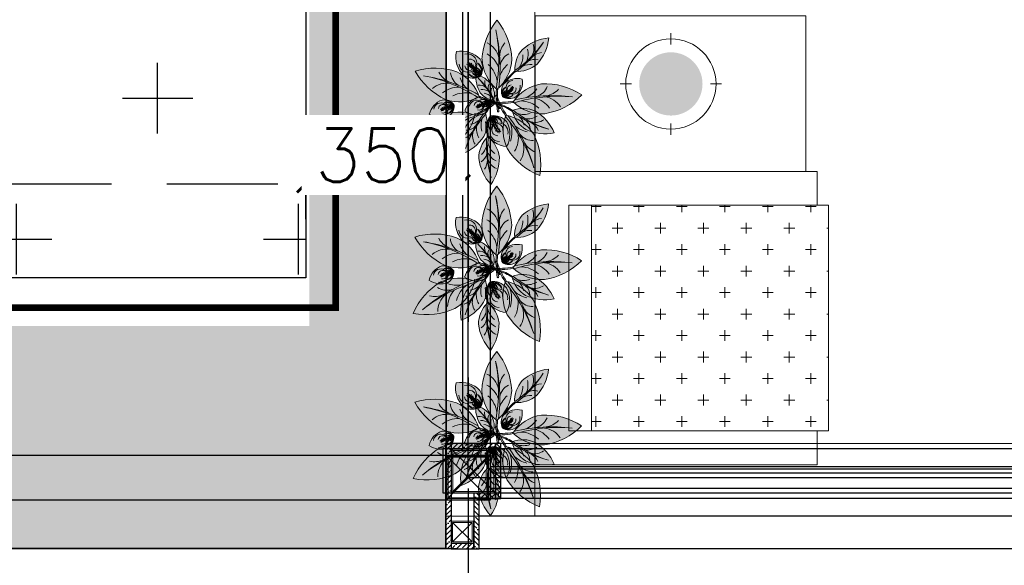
# Model space of a CAD drawing. Header units: inches. Extents: x -1008743 to -388065, y -1380311 to -642022.
# Tile 40 of 85: x -521362 to -519145, y -677344 to -676115. Entities that reach past the tile are written whole.
import ezdxf
from ezdxf.xclip import XClip

# ---------------------------------------------------------------- set-up
doc = ezdxf.new("R2010")
doc.units = ezdxf.units.IN
doc.header["$LTSCALE"] = 1000
doc.header["$MEASUREMENT"] = 0
doc.header["$XCLIPFRAME"] = 0
doc.header["$PDMODE"] = 35
for name, pattern in [('CENTER2', [1.125, 0.75, -0.125, 0.125, -0.125]), ('General Arrangement Plan$1$.5', [2, 0.5, -0.5, 0.5, -0.5]), ('General Arrangement Plan$1$CORES & SETBACK$0$HIDDEN', [0.375, 0.25, -0.125]), ('HIDDEN', [0.375, 0.25, -0.125]), ('HIDDEN2', [0.1875, 0.125, -0.0625])]:
    doc.linetypes.add(name, pattern=pattern)
for name, color, linetype in [('A-ANNO-DIMS-30', 7, 'Continuous'), ('General Arrangement Plan$1$12-ply', 160, 'Continuous'), ('General Arrangement Plan$1$id-partition', 7, 'Continuous'), ('IFF-35 HEAVY', 100, 'Continuous'), ('M-HVAC-INSULATION', 7, 'Continuous')]:
    doc.layers.add(name, color=color, linetype=linetype)
doc.layers.add('General Arrangement Plan$1$CT-FURNITURE', color=3, linetype='Continuous', lineweight=5)
doc.layers.add('General Arrangement Plan$1$FURN', color=252, linetype='Continuous', lineweight=5)
doc.layers.add('General Arrangement Plan$1$MS', color=7, linetype='Continuous', lineweight=0, true_color=0x3c5977)
doc.styles.get("Standard").update_dxf_attribs({"font": 'txt.shx'})
doc.dimstyles.new('TFS-Dim', dxfattribs={"dimtxt": 120, "dimasz": 40, "dimexe": 25, "dimexo": 25, "dimgap": 4.5, "dimtad": 1, "dimdec": 0, "dimzin": 0, "dimdsep": 46, "dimtxsty": 'Standard', "dimblk": 'ARCHTICK', "dimcen": 0.09, "dimdle": 2, "dimclrd": 256, "dimclre": 8, "dimadec": 0, "dimazin": 0, "dimtfac": 1, "dimtdec": 0, "dimtofl": 0, "dimtmove": 1, "dimatfit": 3, "dimfxl": 1, "dimtolj": 1, "dimtzin": 0, "dimlwd": -1, "dimlwe": -1, "dimarcsym": 0})

# ---------------------------------------------------------------- blocks, each defined once
blk = doc.blocks.new('General Arrangement Plan$1$plant4')
at = {"ltscale": 0.8}
h = blk.add_hatch(color=85, dxfattribs=at)
h.dxf.hatch_style = 1
h.set_gradient(color1=(103, 159, 96), color2=(179, 207, 175), one_color=1, tint=0.75, name='INVCURVED')
h.paths.add_polyline_path([(0.2266, 0.0676, 0.199512), (0.0989, 0.0067, 0.09675), (0.3533, 0.0075, -0.086654), (0.1023, -0.0053, 0.192489), (0.2266, -0.0624, 0.158608), (0.3953, 0.0026, 0.158608)])
h = blk.add_hatch(color=35, dxfattribs=at)
h.dxf.hatch_style = 1
h.set_gradient(color1=(179, 116, 77), color2=(114, 74, 49), one_color=1, tint=0.32, name='CURVED')
h.paths.add_polyline_path([(0.05, -0.0003), (0.0485, 0.0057, 0.033108), (0, 0, 0.809082), (0.002, -0.006, -0.032777)])
h.paths.add_polyline_path([(0.0973, 0.0049, 0.033108), (0.0485, 0.0057), (0.05, -0.0003, -0.032777), (0.0983, -0.001), (0.0953, 0.0026)])
h = blk.add_hatch(color=85, dxfattribs=at)
h.dxf.hatch_style = 1
h.set_gradient(color1=(103, 159, 96), color2=(52, 80, 48), one_color=1, tint=0.25)
h.paths.add_polyline_path([(0.3533, 0.0075, -0.09675), (0.0989, 0.0067, 0.007527), (0.0953, 0.0026, 0.014292), (0.1023, -0.0053, 0.086654)])
blk.add_lwpolyline([(0.0983, -0.001), (0.0953, 0.0026), (0.0973, 0.0049, 0.066288), (0, 0, 0.809082), (0.002, -0.006, -0.065625)], format="xyb", close=True, dxfattribs=at)
for centre, radius, start, end in [((0.2359, -0.1164), 0.1842, 92.9121, 139.7695), ((0.1515, 0.1013), 0.1129, 290.5634, 330.4539), ((0.211, -0.2242), 0.2922, 50.9055, 86.9554), ((0.2123, 0.0879), 0.0955, 283.0013, 333.1911), ((0.2359, 0.1215), 0.1842, 220.2305, 267.0879), ((0.2242, 0.6583), 0.6635, 259.119, 281.2235), ((0.1912, 0.7199), 0.7306, 263.0097, 282.8199), ((0.1144, 0.1192), 0.1187, 277.6411, 318.482), ((0.211, 0.2293), 0.2922, 273.0446, 309.0945), ((0.1127, -0.1239), 0.1214, 41.7528, 70.1061), ((0.1853, -0.0821), 0.0727, 27.7376, 79.2347), ((0.2381, -0.0995), 0.0902, 48.8027, 88.011)]:
    blk.add_arc(centre, radius, start, end, dxfattribs=at)
blk = doc.blocks.new('General Arrangement Plan$1$plant5')
at = {"ltscale": 0.8}
h = blk.add_hatch(color=7, dxfattribs=at)
h.dxf.hatch_style = 1
h.set_gradient(color1=(237, 238, 238), one_color=1, tint=1)
h.paths.add_polyline_path([(0.15, 0, 0.256909), (0.0543, 0.05, 0.240303), (0.0028, 0.0075, -0.358381), (0.0489, 0.0306, 0.270233), (0, 0, -0.348977), (0.0363, 0.0149, 0.25095), (0.0039, 0, -0.245389), (0.0298, 0.008, 0.153246), (0.0082, 0, 0.15184), (0.0296, -0.008, 0.001374), (0.0298, -0.008, -0.245389), (0.0039, 0, 0.25095), (0.0363, -0.0149, -0.348977), (0, 0, 0.270233), (0.0489, -0.0306, -0.358381), (0.0028, -0.0075, 0.240303), (0.0543, -0.05, 0.256909)])
edge = h.paths.add_edge_path(flags=16)
edge.add_arc((0.0098, 0.0552), 0.0552, 269.916, 271.4154, ccw=False)
edge.add_arc((0.011, -0.0487), 0.0487, 89.8163, 91.5152, ccw=False)
edge.add_arc((0.0098, 0.0552), 0.0552, 271.4154, 288.9745)
edge.add_spline(control_points=[(0.0278, 0.003), (0.0281, 0.003), (0.03, 0.0028), (0.032, 0.0025), (0.0337, 0.0022)], knot_values=[0.247151, 0.247151, 0.247151, 0.247151, 0.247786, 0.253074, 0.253074, 0.253074, 0.253074], degree=3, periodic=0)
edge.add_spline(control_points=[(0.0337, 0.0022), (0.0349, 0.0021), (0.0361, 0.0019), (0.0372, 0.0017)], knot_values=[0.243636, 0.243636, 0.243636, 0.243636, 0.247151, 0.247151, 0.247151, 0.247151], degree=3, periodic=0)
edge.add_spline(control_points=[(0.0372, 0.0017), (0.0385, 0.0015), (0.0405, 0.0013), (0.0424, 0.0011), (0.0431, 0.0011)], knot_values=[0.23773, 0.23773, 0.23773, 0.23773, 0.241748, 0.243636, 0.243636, 0.243636, 0.243636], degree=3, periodic=0)
edge.add_spline(control_points=[(0.0431, 0.0011), (0.044, 0.001), (0.045, 0.001), (0.0459, 0.001)], knot_values=[0.234818, 0.234818, 0.234818, 0.234818, 0.23773, 0.23773, 0.23773, 0.23773], degree=3, periodic=0)
edge.add_spline(control_points=[(0.0459, 0.001), (0.0472, 0.0009), (0.0485, 0.0009), (0.0498, 0.0009)], knot_values=[0.230931, 0.230931, 0.230931, 0.230931, 0.234818, 0.234818, 0.234818, 0.234818], degree=3, periodic=0)
edge.add_spline(control_points=[(0.0498, 0.0009), (0.0513, 0.0009), (0.0528, 0.0009), (0.0543, 0.0009)], knot_values=[0.226471, 0.226471, 0.226471, 0.226471, 0.230931, 0.230931, 0.230931, 0.230931], degree=3, periodic=0)
edge.add_spline(control_points=[(0.0543, 0.0009), (0.0547, 0.0009), (0.0564, 0.001), (0.0581, 0.001), (0.0594, 0.0011)], knot_values=[0.221526, 0.221526, 0.221526, 0.221526, 0.222579, 0.226471, 0.226471, 0.226471, 0.226471], degree=3, periodic=0)
edge.add_spline(control_points=[(0.0594, 0.0011), (0.0609, 0.0012), (0.0623, 0.0014), (0.0637, 0.0017)], knot_values=[0.217168, 0.217168, 0.217168, 0.217168, 0.221526, 0.221526, 0.221526, 0.221526], degree=3, periodic=0)
edge.add_spline(control_points=[(0.0637, 0.0017), (0.0648, 0.002), (0.066, 0.0024), (0.0672, 0.0029), (0.0674, 0.003)], knot_values=[0.213164, 0.213164, 0.213164, 0.213164, 0.216463, 0.217168, 0.217168, 0.217168, 0.217168], degree=3, periodic=0)
edge.add_spline(control_points=[(0.0674, 0.003), (0.0685, 0.0035), (0.07, 0.0044), (0.0718, 0.0051), (0.0724, 0.0052)], knot_values=[0.207777, 0.207777, 0.207777, 0.207777, 0.211372, 0.213164, 0.213164, 0.213164, 0.213164], degree=3, periodic=0)
edge.add_spline(control_points=[(0.0724, 0.0052), (0.0729, 0.0053), (0.0744, 0.0054), (0.0757, 0.0044), (0.0762, 0.0036)], knot_values=[0.203445, 0.203445, 0.203445, 0.203445, 0.204995, 0.207777, 0.207777, 0.207777, 0.207777], degree=3, periodic=0)
edge.add_spline(control_points=[(0.0762, 0.0036), (0.0763, 0.0036), (0.0768, 0.0026), (0.0767, 0.0012), (0.0763, 0), (0.0763, -0.0001)], knot_values=[0.199694, 0.199694, 0.199694, 0.199694, 0.199863, 0.203137, 0.203445, 0.203445, 0.203445, 0.203445], degree=3, periodic=0)
edge.add_spline(control_points=[(0.0763, -0.0001), (0.0761, -0.0008), (0.0757, -0.0017), (0.075, -0.0024), (0.0748, -0.0026)], knot_values=[0.196756, 0.196756, 0.196756, 0.196756, 0.198903, 0.199694, 0.199694, 0.199694, 0.199694], degree=3, periodic=0)
edge.add_spline(control_points=[(0.0748, -0.0026), (0.0743, -0.0031), (0.0734, -0.0037), (0.0725, -0.0042), (0.0722, -0.0043)], knot_values=[0.193643, 0.193643, 0.193643, 0.193643, 0.195869, 0.196756, 0.196756, 0.196756, 0.196756], degree=3, periodic=0)
edge.add_spline(control_points=[(0.0722, -0.0043), (0.0708, -0.0049), (0.0694, -0.0052), (0.0678, -0.0054)], knot_values=[0.189135, 0.189135, 0.189135, 0.189135, 0.193643, 0.193643, 0.193643, 0.193643], degree=3, periodic=0)
edge.add_spline(control_points=[(0.0678, -0.0054), (0.0677, -0.0054), (0.0667, -0.0056), (0.0657, -0.0057), (0.0648, -0.0058)], knot_values=[0.186092, 0.186092, 0.186092, 0.186092, 0.186502, 0.189135, 0.189135, 0.189135, 0.189135], degree=3, periodic=0)
edge.add_spline(control_points=[(0.0648, -0.0058), (0.0635, -0.0059), (0.0621, -0.006), (0.0608, -0.0061)], knot_values=[0.182083, 0.182083, 0.182083, 0.182083, 0.186092, 0.186092, 0.186092, 0.186092], degree=3, periodic=0)
edge.add_spline(control_points=[(0.0608, -0.0061), (0.0596, -0.0062), (0.0584, -0.0062), (0.0571, -0.0062)], knot_values=[0.178391, 0.178391, 0.178391, 0.178391, 0.182083, 0.182083, 0.182083, 0.182083], degree=3, periodic=0)
edge.add_spline(control_points=[(0.0571, -0.0062), (0.0568, -0.0062), (0.0555, -0.0063), (0.0543, -0.0063), (0.0534, -0.0063)], knot_values=[0.17468, 0.17468, 0.17468, 0.17468, 0.175797, 0.178391, 0.178391, 0.178391, 0.178391], degree=3, periodic=0)
edge.add_spline(control_points=[(0.0534, -0.0063), (0.0525, -0.0063), (0.0516, -0.0063), (0.0506, -0.0063)], knot_values=[0.171864, 0.171864, 0.171864, 0.171864, 0.17468, 0.17468, 0.17468, 0.17468], degree=3, periodic=0)
edge.add_spline(control_points=[(0.0506, -0.0063), (0.0494, -0.0063), (0.0482, -0.0063), (0.047, -0.0062)], knot_values=[0.16826, 0.16826, 0.16826, 0.16826, 0.171864, 0.171864, 0.171864, 0.171864], degree=3, periodic=0)
edge.add_spline(control_points=[(0.047, -0.0062), (0.0453, -0.0061), (0.0434, -0.006), (0.0414, -0.0057), (0.0411, -0.0057)], knot_values=[0.162342, 0.162342, 0.162342, 0.162342, 0.167388, 0.16826, 0.16826, 0.16826, 0.16826], degree=3, periodic=0)
edge.add_spline(control_points=[(0.0411, -0.0057), (0.0399, -0.0055), (0.0386, -0.0053), (0.0374, -0.005)], knot_values=[0.158654, 0.158654, 0.158654, 0.158654, 0.162342, 0.162342, 0.162342, 0.162342], degree=3, periodic=0)
edge.add_spline(control_points=[(0.0374, -0.005), (0.0365, -0.0049), (0.0357, -0.0047), (0.0348, -0.0045)], knot_values=[0.156033, 0.156033, 0.156033, 0.156033, 0.158654, 0.158654, 0.158654, 0.158654], degree=3, periodic=0)
edge.add_spline(control_points=[(0.0348, -0.0045), (0.0335, -0.0043), (0.0317, -0.004), (0.03, -0.0037), (0.0295, -0.0036)], knot_values=[0.15048, 0.15048, 0.15048, 0.15048, 0.154549, 0.156033, 0.156033, 0.156033, 0.156033], degree=3, periodic=0)
edge.add_arc((0.011, -0.0487), 0.0487, 67.7054, 89.8163)
at = {"lineweight": 5, "ltscale": 0.8}
h = blk.add_hatch(color=83, dxfattribs=at)
h.dxf.hatch_style = 1
h.set_gradient(color1=(117, 211, 105), one_color=1, tint=1)
h.paths.add_polyline_path([(0.0489, 0.0306, 0.358381), (0.0028, 0.0075, 0.02724), (0, 0, -0.270233)])
h.paths.add_polyline_path([(0.0039, 0, -0.25095), (0.0363, 0.0149, 0.348977), (0, 0, 0.348977), (0.0363, -0.0149, -0.25095)])
h.paths.add_polyline_path([(0.0298, 0.008, 0.245389), (0.0039, 0, 0.245389), (0.0298, -0.008, -0.153246), (0.0082, 0, -0.153246)], flags=17)
h.paths.add_polyline_path([(0, 0, 0.02724), (0.0028, -0.0075, 0.358381), (0.0489, -0.0306, -0.270233)])
h = blk.add_hatch(color=95, dxfattribs=at)
h.dxf.hatch_style = 1
h.set_gradient(color1=(68, 182, 53), color2=(121, 213, 109), one_color=1, tint=0.63, name='CYLINDER')
edge = h.paths.add_edge_path()
edge.add_spline(control_points=[(0.0722, -0.0043), (0.0725, -0.0042), (0.0734, -0.0037), (0.0743, -0.0031), (0.0748, -0.0026)], knot_values=[0.193643, 0.193643, 0.193643, 0.193643, 0.194531, 0.196756, 0.196756, 0.196756, 0.196756], degree=3, periodic=0)
edge.add_spline(control_points=[(0.0748, -0.0026), (0.075, -0.0024), (0.0757, -0.0017), (0.0761, -0.0008), (0.0763, -0.0001)], knot_values=[0.196756, 0.196756, 0.196756, 0.196756, 0.197548, 0.199694, 0.199694, 0.199694, 0.199694], degree=3, periodic=0)
edge.add_spline(control_points=[(0.0763, -0.0001), (0.0763, 0), (0.0767, 0.0012), (0.0768, 0.0026), (0.0763, 0.0036), (0.0762, 0.0036)], knot_values=[0.199694, 0.199694, 0.199694, 0.199694, 0.200002, 0.203276, 0.203445, 0.203445, 0.203445, 0.203445], degree=3, periodic=0)
edge.add_spline(control_points=[(0.0762, 0.0036), (0.0757, 0.0044), (0.0744, 0.0054), (0.0729, 0.0053), (0.0724, 0.0052)], knot_values=[0.203445, 0.203445, 0.203445, 0.203445, 0.206228, 0.207777, 0.207777, 0.207777, 0.207777], degree=3, periodic=0)
edge.add_spline(control_points=[(0.0724, 0.0052), (0.0718, 0.0051), (0.07, 0.0044), (0.0685, 0.0035), (0.0674, 0.003)], knot_values=[0.207777, 0.207777, 0.207777, 0.207777, 0.20957, 0.213164, 0.213164, 0.213164, 0.213164], degree=3, periodic=0)
edge.add_spline(control_points=[(0.0674, 0.003), (0.0672, 0.0029), (0.066, 0.0024), (0.0648, 0.002), (0.0637, 0.0017)], knot_values=[0.213164, 0.213164, 0.213164, 0.213164, 0.213868, 0.217168, 0.217168, 0.217168, 0.217168], degree=3, periodic=0)
edge.add_spline(control_points=[(0.0637, 0.0017), (0.0623, 0.0014), (0.0609, 0.0012), (0.0594, 0.0011)], knot_values=[0.217168, 0.217168, 0.217168, 0.217168, 0.221526, 0.221526, 0.221526, 0.221526], degree=3, periodic=0)
edge.add_spline(control_points=[(0.0594, 0.0011), (0.0581, 0.001), (0.0564, 0.001), (0.0547, 0.0009), (0.0543, 0.0009)], knot_values=[0.221526, 0.221526, 0.221526, 0.221526, 0.225418, 0.226471, 0.226471, 0.226471, 0.226471], degree=3, periodic=0)
edge.add_spline(control_points=[(0.0543, 0.0009), (0.0528, 0.0009), (0.0513, 0.0009), (0.0498, 0.0009)], knot_values=[0.226471, 0.226471, 0.226471, 0.226471, 0.230931, 0.230931, 0.230931, 0.230931], degree=3, periodic=0)
edge.add_spline(control_points=[(0.0498, 0.0009), (0.0485, 0.0009), (0.0472, 0.0009), (0.0459, 0.001)], knot_values=[0.230931, 0.230931, 0.230931, 0.230931, 0.234818, 0.234818, 0.234818, 0.234818], degree=3, periodic=0)
edge.add_spline(control_points=[(0.0459, 0.001), (0.045, 0.001), (0.044, 0.001), (0.0431, 0.0011)], knot_values=[0.234818, 0.234818, 0.234818, 0.234818, 0.23773, 0.23773, 0.23773, 0.23773], degree=3, periodic=0)
edge.add_spline(control_points=[(0.0431, 0.0011), (0.0424, 0.0011), (0.0405, 0.0013), (0.0385, 0.0015), (0.0372, 0.0017)], knot_values=[0.23773, 0.23773, 0.23773, 0.23773, 0.239619, 0.243636, 0.243636, 0.243636, 0.243636], degree=3, periodic=0)
edge.add_spline(control_points=[(0.0372, 0.0017), (0.0361, 0.0019), (0.0349, 0.0021), (0.0337, 0.0022)], knot_values=[0.243636, 0.243636, 0.243636, 0.243636, 0.247151, 0.247151, 0.247151, 0.247151], degree=3, periodic=0)
edge.add_spline(control_points=[(0.0337, 0.0022), (0.032, 0.0025), (0.03, 0.0028), (0.0281, 0.003), (0.0278, 0.003)], knot_values=[0.247151, 0.247151, 0.247151, 0.247151, 0.25244, 0.253074, 0.253074, 0.253074, 0.253074], degree=3, periodic=0)
edge.add_arc((0.011, 0.0487), 0.0487, 271.5152, 290.2274, ccw=False)
edge.add_arc((0.011, -0.0487), 0.0487, 67.7054, 88.4848, ccw=False)
edge.add_spline(control_points=[(0.0295, -0.0036), (0.03, -0.0037), (0.0317, -0.004), (0.0335, -0.0043), (0.0348, -0.0045)], knot_values=[0.15048, 0.15048, 0.15048, 0.15048, 0.151964, 0.156033, 0.156033, 0.156033, 0.156033], degree=3, periodic=0)
edge.add_spline(control_points=[(0.0348, -0.0045), (0.0357, -0.0047), (0.0365, -0.0049), (0.0374, -0.005)], knot_values=[0.156033, 0.156033, 0.156033, 0.156033, 0.158654, 0.158654, 0.158654, 0.158654], degree=3, periodic=0)
edge.add_spline(control_points=[(0.0374, -0.005), (0.0386, -0.0053), (0.0399, -0.0055), (0.0411, -0.0057)], knot_values=[0.158654, 0.158654, 0.158654, 0.158654, 0.162342, 0.162342, 0.162342, 0.162342], degree=3, periodic=0)
edge.add_spline(control_points=[(0.0411, -0.0057), (0.0414, -0.0057), (0.0434, -0.006), (0.0453, -0.0061), (0.047, -0.0062)], knot_values=[0.162342, 0.162342, 0.162342, 0.162342, 0.163214, 0.16826, 0.16826, 0.16826, 0.16826], degree=3, periodic=0)
edge.add_spline(control_points=[(0.047, -0.0062), (0.0482, -0.0063), (0.0494, -0.0063), (0.0506, -0.0063)], knot_values=[0.16826, 0.16826, 0.16826, 0.16826, 0.171864, 0.171864, 0.171864, 0.171864], degree=3, periodic=0)
edge.add_spline(control_points=[(0.0506, -0.0063), (0.0516, -0.0063), (0.0525, -0.0063), (0.0534, -0.0063)], knot_values=[0.171864, 0.171864, 0.171864, 0.171864, 0.17468, 0.17468, 0.17468, 0.17468], degree=3, periodic=0)
edge.add_spline(control_points=[(0.0534, -0.0063), (0.0543, -0.0063), (0.0555, -0.0063), (0.0568, -0.0062), (0.0571, -0.0062)], knot_values=[0.17468, 0.17468, 0.17468, 0.17468, 0.177274, 0.178391, 0.178391, 0.178391, 0.178391], degree=3, periodic=0)
edge.add_spline(control_points=[(0.0571, -0.0062), (0.0584, -0.0062), (0.0596, -0.0062), (0.0608, -0.0061)], knot_values=[0.178391, 0.178391, 0.178391, 0.178391, 0.182083, 0.182083, 0.182083, 0.182083], degree=3, periodic=0)
edge.add_spline(control_points=[(0.0608, -0.0061), (0.0621, -0.006), (0.0635, -0.0059), (0.0648, -0.0058)], knot_values=[0.182083, 0.182083, 0.182083, 0.182083, 0.186092, 0.186092, 0.186092, 0.186092], degree=3, periodic=0)
edge.add_spline(control_points=[(0.0648, -0.0058), (0.0657, -0.0057), (0.0667, -0.0056), (0.0677, -0.0054), (0.0678, -0.0054)], knot_values=[0.186092, 0.186092, 0.186092, 0.186092, 0.188726, 0.189135, 0.189135, 0.189135, 0.189135], degree=3, periodic=0)
edge.add_spline(control_points=[(0.0678, -0.0054), (0.0694, -0.0052), (0.0708, -0.0049), (0.0722, -0.0043)], knot_values=[0.189135, 0.189135, 0.189135, 0.189135, 0.193643, 0.193643, 0.193643, 0.193643], degree=3, periodic=0)
at = {"lineweight": 9, "ltscale": 0.8}
for p, q in [((0.0299, -0.0008), (0.0236, 0.0003)), ((0.0324, 0.0004), (0.0358, 0.0051)), ((0.0367, 0.001), (0.0414, 0.0073)), ((0.0435, -0.0027), (0.0427, 0.0041)), ((0.0455, -0.0007), (0.0466, 0.0032)), ((0.0507, -0.0021), (0.0477, 0.0086)), ((0.0545, -0.0006), (0.0538, 0.005)), ((0.0604, -0.0013), (0.0571, 0.0065)), ((0.0637, -0.0003), (0.0638, 0.0057)), ((0.0674, 0.0003), (0.0674, 0.0088)), ((0.071, 0.0011), (0.0736, 0.0087)), ((0.0744, 0.0005), (0.0836, -0.0024)), ((0.0745, 0.0023), (0.0809, 0.0072)), ((0.0331, -0.0017), (0.0356, -0.0058)), ((0.0359, -0.0021), (0.0384, -0.0071)), ((0.04, -0.0018), (0.0423, -0.0098)), ((0.0474, -0.0047), (0.0459, -0.0105)), ((0.0512, -0.005), (0.0493, -0.009)), ((0.0546, -0.0037), (0.0519, -0.0097)), ((0.0571, -0.0045), (0.0573, -0.0126)), ((0.0629, -0.0036), (0.0579, -0.0096)), ((0.0649, -0.0044), (0.0646, -0.0097)), ((0.0679, -0.003), (0.0676, -0.0121)), ((0.0718, -0.0029), (0.0733, -0.0082)), ((0.0731, -0.0013), (0.0781, -0.005))]:
    blk.add_line(p, q, dxfattribs=at)
for centre, radius, start, end in [((0.0702, -0.0218), 0.0735, 102.4876, 162.7777), ((0.0567, -0.062), 0.112, 33.595, 91.2278), ((0.0067, 0.0482), 0.0483, 273.5313, 328.711), ((0.0098, 0.0552), 0.0552, 269.916, 311.5613), ((0.011, -0.0487), 0.0487, 43.3703, 91.5152), ((0.0655, -0.0023), 0.025, 51.9712, 139.685), ((0.0788, 0.0012), 0.0378, 48.9446, 144.5333), ((0.0702, 0.0218), 0.0735, 197.2223, 257.5124), ((0.0067, -0.0482), 0.0483, 31.289, 86.4687), ((0.0676, -0.0011), 0.0254, 213.677, 332.8415), ((0.0804, 0.0017), 0.0409, 217.4348, 331.7322), ((0.0567, 0.062), 0.112, 268.7722, 326.405)]:
    blk.add_arc(centre, radius, start, end, dxfattribs=at)
at = {"color": 62, "lineweight": 5, "ltscale": 0.8}
for centre, radius, start, end in [((0.0507, -0.0267), 0.0573, 91.7664, 152.2545), ((0.0275, -0.0154), 0.0315, 73.8983, 150.8496), ((0.0399, -0.009), 0.0406, 77.1426, 158.365), ((0.034, -0.0228), 0.0378, 86.5852, 142.9351), ((0.0245, -0.0208), 0.0293, 79.5747, 134.724), ((0.0317, -0.0305), 0.0385, 92.8652, 127.7155), ((0.0507, 0.0267), 0.0573, 207.7455, 268.2336), ((0.0275, 0.0154), 0.0315, 209.1504, 286.1017), ((0.0399, 0.009), 0.0406, 201.635, 282.8574), ((0.034, 0.0228), 0.0378, 217.0649, 273.4148), ((0.0245, 0.0208), 0.0293, 225.276, 280.4253), ((0.0317, 0.0305), 0.0385, 232.2845, 267.1348)]:
    blk.add_arc(centre, radius, start, end, dxfattribs=at)
blk.add_open_spline([(0.0295, -0.0036), (0.03, -0.0037), (0.0339, -0.0043), (0.0429, -0.0064), (0.0552, -0.0064), (0.0655, -0.0059), (0.0723, -0.0047), (0.0754, -0.0023), (0.0766, 0.0004), (0.0769, 0.0036), (0.0738, 0.0058), (0.0702, 0.0046), (0.0648, 0.0013), (0.0544, 0.0009), (0.0416, 0.0008), (0.0325, 0.0025), (0.0281, 0.003), (0.0278, 0.003)], degree=3, knots=[0.1504802, 0.1504802, 0.1504802, 0.1504802, 0.1519644, 0.163214, 0.177274, 0.1887256, 0.1945307, 0.1975476, 0.2000024, 0.2032763, 0.2062279, 0.2095699, 0.2138685, 0.2254176, 0.2396186, 0.2524399, 0.2530743, 0.2530743, 0.2530743, 0.2530743], dxfattribs=at)
blk = doc.blocks.new('General Arrangement Plan$1$Anturio Completa')
at = {"xscale": -1}
for p, rotation in [((0.0382, -0.3934), 275.9103487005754), ((0.0047, -0.3743), 209.3422747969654)]:
    blk.add_blockref('General Arrangement Plan$1$plant4', p, dxfattribs=dict(at, rotation=rotation))
for name, p, xscale, yscale, zscale, rotation in [('General Arrangement Plan$1$plant4', (-0.0545, -0.3355), 0.6875195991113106, 0.6875195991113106, 0.6875195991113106, 134.6123703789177), ('General Arrangement Plan$1$plant4', (0.0396, -0.3604), 0.6875195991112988, 0.6875195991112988, 0.6875195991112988, 62.02852832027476), ('General Arrangement Plan$1$plant5', (0.0091, -0.3436), 0.7678141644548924, 0.7678141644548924, 0.7678141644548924, 132.2423739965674), ('General Arrangement Plan$1$plant4', (0.06, -0.3566), 0.4588451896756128, 0.4588451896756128, 0.4588451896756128, 214.0760858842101), ('General Arrangement Plan$1$plant4', (0.0225, -0.3869), 0.6875195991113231, 0.6875195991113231, 0.6875195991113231, 329.7037252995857), ('General Arrangement Plan$1$plant4', (0.1178, -0.4144), 0.6875195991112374, 0.6875195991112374, 0.6875195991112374, 3.732606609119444), ('General Arrangement Plan$1$plant5', (0.0322, -0.3992), 0.7678141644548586, 0.7678141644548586, 0.7678141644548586, 290.0444626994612), ('General Arrangement Plan$1$plant5', (0.0446, -0.5537), 0.7678141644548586, 0.7678141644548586, 0.7678141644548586, 290.0444626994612)]:
    blk.add_blockref(name, p, dxfattribs=dict(xscale=xscale, yscale=yscale, zscale=zscale, rotation=rotation))
for name, p, rotation in [('General Arrangement Plan$1$plant5', (0.0917, -0.3951), 27.2090412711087), ('General Arrangement Plan$1$plant4', (0.0722, -0.3656), 180), ('General Arrangement Plan$1$plant4', (0.0428, -0.3558), 248.0349850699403), ('General Arrangement Plan$1$plant4', (0.0423, -0.3813), 297.7195320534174), ('General Arrangement Plan$1$plant5', (-0.0806, -0.4387), 224.8255080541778)]:
    blk.add_blockref(name, p, dxfattribs=dict(rotation=rotation))
blk = doc.blocks.new('General Arrangement Plan$1$A$Caff05cb0')
h = blk.add_hatch(color=52)
h.set_gradient(color1=(228, 209, 7), one_color=1, tint=1, name='SPHERICAL')
edge = h.paths.add_edge_path()
edge.add_arc((0, 0), 70.1, 0, 360, ccw=False)
at = {"color": 250}
for points in [[(0, 87.5), (0, 112.5)], [(-87.5, 0), (-112.5, 0)], [(87.5, 0), (112.5, 0)], [(0, -87.5), (0, -112.5)]]:
    blk.add_lwpolyline(points, dxfattribs=at)
blk.add_circle((0, 0), 100, dxfattribs=at)
blk = doc.blocks.new('General Arrangement Plan$1$JHGFG')
h = blk.add_hatch()
h.set_pattern_fill('CROSS', color=9, scale=7.5, angle=270)
h.set_pattern_definition([(270, (0, 0), (47.625, -47.625), [23.8125, -71.4375]), (0, (-11.906, -11.906), (47.625, 47.625), [23.8125, -71.4375])])
h.paths.add_polyline_path([(-2281577.9, -209054.5), (-2282102.9, -209054.5), (-2282102.9, -209554.5), (-2281577.9, -209554.5)])
at = {"color": 0, "linetype": 'ByBlock', "lineweight": -2}
for points in [[(-2282152.9, -209054.5), (-2281602.9, -209054.5), (-2281602.9, -208979.5), (-2282227.9, -208979.5), (-2282227.9, -209629.5), (-2281602.9, -209629.5), (-2281602.9, -209554.5), (-2282152.9, -209554.5)], [(-2282102.9, -209054.5), (-2282152.9, -209054.5), (-2282152.9, -209554.5), (-2282102.9, -209554.5)], [(-2281577.9, -209054.5), (-2282102.9, -209054.5), (-2282102.9, -209554.5), (-2281577.9, -209554.5)]]:
    blk.add_lwpolyline(points, close=True, dxfattribs=at)
blk = doc.blocks.new('General Arrangement Plan$1$A$C0642dd72')
at = {"layer": 'General Arrangement Plan$1$MS', "ltscale": 10}
for p, q in [((5980.1, 0.3), (6080.1, 100.3)), ((6080.1, 0.3), (5980.1, 100.3))]:
    blk.add_line(p, q, dxfattribs=at)
for points in [[(5980.1, 0.3), (6080.1, 0.3), (6080.1, 100.3), (5980.1, 100.3)], [(5984.1, 4.3), (6076.1, 4.3), (6076.1, 96.3), (5984.1, 96.3)]]:
    blk.add_lwpolyline(points, close=True, dxfattribs=at)
blk = doc.blocks.new('*U423')
at = {"layer": 'General Arrangement Plan$1$12-ply', "true_color": 0x939598}
h = blk.add_hatch(dxfattribs=at)
h.set_pattern_fill('ANSI35', color=252, scale=2.5, angle=180)
h.set_pattern_definition([(225, (0, 6555.499), (11.22532015, -11.22532015), []), (225, (-11.225, 6555.499), (11.22532015, -11.22532015), [19.84375, -3.96875, 0, -3.96875])])
h.paths.add_polyline_path([(2694419.8, -800711.5), (2694419.8, -800949), (2694431.8, -800949), (2694431.8, -800711.5)])
at = {"layer": 'General Arrangement Plan$1$12-ply'}
blk.add_lwpolyline([(2694419.8, -800711.5), (2694431.8, -800711.5), (2694431.8, -800949), (2694419.8, -800949)], close=True, dxfattribs=at)
blk = doc.blocks.new('*U421')
at = {"layer": 'General Arrangement Plan$1$12-ply', "true_color": 0x939598}
h = blk.add_hatch(dxfattribs=at)
h.set_pattern_fill('ANSI35', color=252, scale=2.5, angle=180)
h.set_pattern_definition([(225, (0, 6669.072), (11.22532015, -11.22532015), []), (225, (-11.225, 6669.072), (11.22532015, -11.22532015), [19.84375, -3.96875, 0, -3.96875])])
h.paths.add_polyline_path([(2694419.8, -800711.5), (2694419.8, -800835.4), (2694431.8, -800835.4), (2694431.8, -800711.5)])
at = {"layer": 'General Arrangement Plan$1$12-ply'}
blk.add_lwpolyline([(2694419.8, -800711.5), (2694431.8, -800711.5), (2694431.8, -800835.4), (2694419.8, -800835.4)], close=True, dxfattribs=at)
blk = doc.blocks.new('*U424')
at = {"layer": 'General Arrangement Plan$1$12-ply', "true_color": 0x939598}
h = blk.add_hatch(dxfattribs=at)
h.set_pattern_fill('ANSI35', color=252, scale=2.5, angle=180)
h.set_pattern_definition([(225, (0, 6708.172), (11.22532015, -11.22532015), []), (225, (-11.225, 6708.172), (11.22532015, -11.22532015), [19.84375, -3.96875, 0, -3.96875])])
h.paths.add_polyline_path([(2694419.8, -800735.4), (2694419.8, -800772.4), (2694431.8, -800772.4), (2694431.8, -800735.4)])
at = {"layer": 'General Arrangement Plan$1$12-ply'}
blk.add_lwpolyline([(2694419.8, -800735.4), (2694431.8, -800735.4), (2694431.8, -800772.4), (2694419.8, -800772.4)], close=True, dxfattribs=at)
blk = doc.blocks.new('*U422')
at = {"layer": 'General Arrangement Plan$1$12-ply', "true_color": 0x939598}
h = blk.add_hatch(dxfattribs=at)
h.set_pattern_fill('ANSI35', color=252, scale=2.5, angle=180)
h.set_pattern_definition([(225, (0, 6645.172), (11.22532015, -11.22532015), []), (225, (-11.225, 6645.172), (11.22532015, -11.22532015), [19.84375, -3.96875, 0, -3.96875])])
h.paths.add_polyline_path([(2694419.8, -800735.4), (2694419.8, -800835.4), (2694431.8, -800835.4), (2694431.8, -800735.4)])
at = {"layer": 'General Arrangement Plan$1$12-ply'}
blk.add_lwpolyline([(2694419.8, -800735.4), (2694431.8, -800735.4), (2694431.8, -800835.4), (2694419.8, -800835.4)], close=True, dxfattribs=at)
blk = doc.blocks.new('*U451')
at = {"layer": 'General Arrangement Plan$1$12-ply', "true_color": 0x939598}
h = blk.add_hatch(dxfattribs=at)
h.set_pattern_fill('ANSI35', color=252, scale=2.5, angle=180)
h.set_pattern_definition([(225, (0, 6041.444), (11.22532015, -11.22532015), []), (225, (-11.225, 6041.444), (11.22532015, -11.22532015), [19.84375, -3.96875, 0, -3.96875])])
h.paths.add_polyline_path([(2694419.8, -801024.8), (2694419.8, -801149.8), (2694431.8, -801149.8), (2694431.8, -801024.8)])
at = {"layer": 'General Arrangement Plan$1$12-ply'}
blk.add_lwpolyline([(2694419.8, -801024.8), (2694431.8, -801024.8), (2694431.8, -801149.8), (2694419.8, -801149.8)], close=True, dxfattribs=at)
blk = doc.blocks.new('*U448')
at = {"layer": 'General Arrangement Plan$1$12-ply', "true_color": 0x939598}
h = blk.add_hatch(dxfattribs=at)
h.set_pattern_fill('ANSI35', color=252, scale=2.5, angle=180)
h.set_pattern_definition([(225, (0, 6643.966), (11.22532015, -11.22532015), []), (225, (-11.225, 6643.966), (11.22532015, -11.22532015), [19.84375, -3.96875, 0, -3.96875])])
h.paths.add_polyline_path([(2694419.8, -800760.5), (2694419.8, -800811.5), (2694431.8, -800811.5), (2694431.8, -800760.5)])
at = {"layer": 'General Arrangement Plan$1$12-ply'}
blk.add_lwpolyline([(2694419.8, -800760.5), (2694431.8, -800760.5), (2694431.8, -800811.5), (2694419.8, -800811.5)], close=True, dxfattribs=at)
blk = doc.blocks.new('General Arrangement Plan$1$A$C25013FFA')
at = {"layer": 'General Arrangement Plan$1$MS', "linetype": 'General Arrangement Plan$1$CORES & SETBACK$0$HIDDEN', "ltscale": 25}
for p, q in [((-9, 60), (35, 16)), ((35, 60), (-9, 16))]:
    blk.add_line(p, q, dxfattribs=at)
at = {"layer": 'General Arrangement Plan$1$MS', "ltscale": 25}
blk.add_lwpolyline([(-12, 13), (38, 13), (38, 63), (-12, 63)], close=True, dxfattribs=at)
blk.add_lwpolyline([(-12, 13), (38, 13), (38, 63), (-12, 63)], close=True, dxfattribs=at)
at = {"layer": 'General Arrangement Plan$1$MS', "linetype": 'General Arrangement Plan$1$.5', "ltscale": 25}
blk.add_lwpolyline([(-9, 16), (35, 16), (35, 60), (-9, 60)], close=True, dxfattribs=at)
blk = doc.blocks.new('General Arrangement Plan')
at = {"color": 252, "true_color": 0x939598}
blk.add_line((1818.1, 899.1), (6194.5, 899.1), dxfattribs=at)
at = {"layer": 'General Arrangement Plan$1$FURN'}
blk.add_lwpolyline([(6168.8, 4871.8), (6168.8, 972), (6368.8, 972), (6368.8, 4810.7), (6168.8, 4810.7)], dxfattribs=at)
at = {"layer": 'General Arrangement Plan$1$FURN', "elevation": 0.1}
blk.add_lwpolyline([(6979.3, 2098.9), (6979.3, 1748.5), (6369.7, 1748.5), (6369.7, 2098.9)], close=True, dxfattribs=at)
at = {"layer": 'General Arrangement Plan$1$id-partition'}
for points in [[(6168.8, 1136.4), (10776.5, 1136.2), (10776.5, 1011.9), (6168.8, 1012.1)], [(6243.8, 973.4), (14791.6, 973.4), (14791.6, 898.4), (6243.8, 898.4)]]:
    blk.add_lwpolyline(points, close=True, dxfattribs=at)
at = {"layer": 'General Arrangement Plan$1$id-partition', "color": 4}
blk.add_lwpolyline([(6279.8, 1069.8), (7445.4, 1069.8), (7445.4, 1078.2), (6279.8, 1078.2)], close=True, dxfattribs=at)
at = {"layer": 'General Arrangement Plan$1$12-ply'}
blk.add_blockref('*U423', (-2688251.1, 801847.4), dxfattribs=at)
at = {"layer": 'General Arrangement Plan$1$12-ply', "xscale": -1, "rotation": 270}
for name, p in [('*U422', (807016.2, -2693295.8)), ('*U424', (807016.2, -2693407.8)), ('*U448', (806992.3, -2693520.8))]:
    blk.add_blockref(name, p, dxfattribs=at)
at = {"layer": 'General Arrangement Plan$1$12-ply', "xscale": -1}
for name, p in [('*U421', (2700712.6, 801847.4)), ('*U451', (2700663.6, 802048.8))]:
    blk.add_blockref(name, p, dxfattribs=at)
at = {"layer": 'General Arrangement Plan$1$CT-FURNITURE', "xscale": 1.016002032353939, "yscale": 1.016002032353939, "zscale": 1.016002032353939}
blk.add_blockref('General Arrangement Plan$1$A$Caff05cb0', (6675.4, 1945.7, 0.1), dxfattribs=at)
at = {"layer": 'General Arrangement Plan$1$FURN', "xscale": 519.1637724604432, "yscale": 519.1637724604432, "zscale": 519.1637724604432, "rotation": 270}
for p in [(6475, 1921.3), (6474.4, 1547.6), (6474.4, 1175.4)]:
    blk.add_blockref('General Arrangement Plan$1$Anturio Completa', p, dxfattribs=at)
at = {"layer": 'General Arrangement Plan$1$FURN', "extrusion": (-2.37013e-18, 3.44359e-07, 1), "xscale": -1.016002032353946, "yscale": 1.016002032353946, "zscale": 1.016002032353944, "rotation": 180}
blk.add_blockref('General Arrangement Plan$1$JHGFG', (2325117.9, -211235.5, 0), dxfattribs=at)
at = {"layer": 'General Arrangement Plan$1$MS', "ltscale": 10}
blk.add_blockref('General Arrangement Plan$1$A$C0642dd72', (200.7, 1023.9), dxfattribs=at)
at = {"layer": 'General Arrangement Plan$1$MS', "ltscale": 25, "xscale": -1}
blk.add_blockref('General Arrangement Plan$1$A$C25013FFA', (6218.8, 898.1), dxfattribs=at)
blk = doc.blocks.new('_ArchTick')
at = {"color": 0, "linetype": 'ByBlock', "const_width": 0.15}
blk.add_lwpolyline([(-0.5, -0.5), (0.5, 0.5)], dxfattribs=at)
blk = doc.blocks.new('*D482')
at = {"layer": 'A-ANNO-DIMS-30', "color": 8, "linetype": 'HIDDEN'}
for p, q in [((-524403.4, -676564.6), (-524403.4, -676459.6)), ((-520717.7, -676564.6), (-520717.7, -676459.6))]:
    blk.add_line(p, q, dxfattribs=at)
at = {"layer": 'A-ANNO-DIMS-30', "linetype": 'HIDDEN'}
blk.add_line((-524405.4, -676484.6), (-520715.7, -676484.6), dxfattribs=at)
at = {"layer": 'Defpoints', "color": 0, "ltscale": 10}
for p in [(-520717.7, -676484.6), (-524403.4, -676696.3), (-520717.7, -676696.3)]:
    blk.add_point(p, dxfattribs=at)
at = {"layer": 'A-ANNO-DIMS-30', "ltscale": 10, "xscale": 40, "yscale": 40, "zscale": 40, "rotation": 180}
blk.add_blockref('_ArchTick', (-524403.4, -676484.6), dxfattribs=at)
at = {"layer": 'A-ANNO-DIMS-30', "ltscale": 10, "xscale": 40, "yscale": 40, "zscale": 40}
blk.add_blockref('_ArchTick', (-520717.7, -676484.6), dxfattribs=at)
at = {"layer": 'A-ANNO-DIMS-30', "color": 0, "ltscale": 10, "insert": (-522560.6, -676420.1), "char_height": 120, "attachment_point": 5, "bg_fill": 3, "box_fill_scale": 1.25, "bg_fill_color": 257, "bg_fill_transparency": 0}
blk.add_mtext('\\A1;3686', dxfattribs=at)
blk = doc.blocks.new('*D484')
at = {"layer": 'A-ANNO-DIMS-30', "color": 8, "linetype": 'HIDDEN'}
for p, q in [((-520368.1, -676404.6), (-520368.1, -676509.6)), ((-520717.7, -676428.1), (-520717.7, -676509.6))]:
    blk.add_line(p, q, dxfattribs=at)
at = {"layer": 'A-ANNO-DIMS-30', "linetype": 'HIDDEN'}
blk.add_line((-520719.7, -676484.6), (-520366.1, -676484.6), dxfattribs=at)
at = {"layer": 'A-ANNO-DIMS-30', "ltscale": 10, "xscale": 40, "yscale": 40, "zscale": 40, "rotation": 180}
blk.add_blockref('_ArchTick', (-520717.7, -676484.6), dxfattribs=at)
at = {"layer": 'A-ANNO-DIMS-30', "ltscale": 10, "xscale": 40, "yscale": 40, "zscale": 40}
blk.add_blockref('_ArchTick', (-520368.1, -676484.6), dxfattribs=at)
at = {"layer": 'A-ANNO-DIMS-30', "color": 0, "ltscale": 10, "insert": (-520542.9, -676420.1), "char_height": 120, "attachment_point": 5, "bg_fill": 3, "box_fill_scale": 1.25, "bg_fill_color": 257, "bg_fill_transparency": 0}
blk.add_mtext('\\A1;350', dxfattribs=at)
at = {"layer": 'Defpoints', "color": 0, "ltscale": 10}
for p in [(-520368.1, -676379.4), (-520717.7, -676403.1), (-520368.1, -676484.6)]:
    blk.add_point(p, dxfattribs=at)
blk = doc.blocks.new('latout')
at = {"color": 252, "linetype": 'CENTER2'}
blk.add_line((-8375, 13525.7), (-8375, -289.9), dxfattribs=at)
at = {"ltscale": 10}
for p, q in [((-8425.2, 0.3), (-8325.2, 100.3)), ((-8325.2, 0.3), (-8425.2, 100.3))]:
    blk.add_line(p, q, dxfattribs=at)
at = {"color": 3, "ltscale": 10}
for points in [[(-8325, 100.3), (-8325, 4780), (-8425, 4780), (-8425, 100.3)], [(-12955.2, 0.3), (-8425.2, 0.3), (-8425.2, 100.3), (-12955.2, 100.3)]]:
    blk.add_lwpolyline(points, close=True, dxfattribs=at)
at = {"color": 4, "ltscale": 10}
for points in [[(-8425.2, 0.3), (-8325.2, 0.3), (-8325.2, 100.3), (-8425.2, 100.3)], [(-8421.2, 4.3), (-8329.2, 4.3), (-8329.2, 96.3), (-8421.2, 96.3)]]:
    blk.add_lwpolyline(points, close=True, dxfattribs=at)
at = {"color": 6, "ltscale": 10}
blk.add_lwpolyline([(-8325.2, 26.3), (-7149, 26.3), (-7149, 74.3), (-8325.2, 74.3)], close=True, dxfattribs=at)

msp = doc.modelspace()

# ---------------------------------------------------------------- linework, layer by layer
at = {"layer": 'IFF-35 HEAVY', "ltscale": 100}
msp.add_lwpolyline([(-514107.3, -666822.4), (-514107.3, -672720.2), (-517541, -672720.2), (-517541, -672053.7), (-517665, -672053.7), (-517665, -673394.2), (-519001.7, -673394.9), (-519001.7, -672054.3), (-519125.7, -672053.7), (-519125.7, -673317.2), (-520278.1, -673317.2), (-520278.1, -672053.7), (-520402.1, -672053.7), (-520402.3, -677306.5), (-524753, -677305.8), (-524753, -674617.4), (-521734, -674617.4), (-521734, -673425.1), (-522387.4, -673425.1), (-522387.4, -672413.2), (-521734, -672413.2), (-521734, -672290.5), (-526462.8, -672289.2), (-526462.9, -671739)], dxfattribs=at)

# ---------------------------------------------------------------- next in the draw order: block references
at = {"color": 7}
ref = msp.add_blockref('General Arrangement Plan', (-526571.1, -678205.6), dxfattribs=at)
XClip(ref).set_block_clipping_path([(48.7190010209, -107.5186207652), (15251.6043912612, 15253.5715002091)])

# ---------------------------------------------------------------- next in the draw order: hatches: boundary and pattern name
at = {"layer": 'M-HVAC-INSULATION'}
h = msp.add_hatch(dxfattribs=at)
h.set_pattern_fill('DOTS', scale=50)
h.set_pattern_definition([(0, (-506064.966, -668671.505), (39.6875, 79.375), [0, -79.375])])
h.paths.add_polyline_path([(-520709.7, -675080.2), (-520709.7, -676805.3), (-524408.4, -676805.3), (-524408.4, -675080.2)], flags=16)
h.paths.add_polyline_path([(-520633.1, -674662.7), (-520633.1, -674812.7), (-520783.1, -674812.7), (-520783.1, -674662.7)])
h.paths.add_polyline_path([(-520741.4, -673834.8), (-520891.4, -673834.8), (-520891.4, -673684.8), (-520741.4, -673684.8)])
h.paths.add_polyline_path([(-520688.1, -673090.8), (-520838.1, -673090.8), (-520838.1, -672940.8), (-520688.1, -672940.8)])
h.paths.add_polyline_path([(-524753, -677305.8), (-524753, -674617.4), (-521734, -674617.4), (-521734, -673425.1), (-522387.4, -673425.1), (-522387.4, -672413.2), (-521734, -672413.2), (-521734, -672289.8), (-521858, -672289.8), (-521858, -672289.2), (-526462.8, -672289.2), (-526462.8, -671739), (-516526, -671739), (-516526, -666822.4), (-514107.3, -666822.4), (-514107.3, -672720.2), (-517541, -672720.2), (-517541, -672053.7), (-517665, -672053.7), (-517665, -673394.2), (-519001.7, -673394.9), (-519001.7, -672054.3), (-519125.7, -672053.7), (-519125.7, -673317.2), (-520278.1, -673317.2), (-520278.1, -672053.7), (-520402.1, -672053.7), (-520402.9, -677306.5)])
h = msp.add_hatch(dxfattribs=at)
h.set_pattern_fill('CROSS', scale=50)
h.set_pattern_definition([(0, (-549706.02, -668672.15), (317.5, 317.5), [158.75, -476.25]), (90, (-549626.65, -668751.53), (-317.5, 317.5), [158.75, -476.25])])
h.paths.add_polyline_path([(-524403.4, -675118.1), (-524403.4, -676696.3), (-520717.7, -676696.3), (-520717.7, -675118.1)])

# ---------------------------------------------------------------- next in the draw order: linework, layer by layer
at = {"color": 7}
msp.add_lwpolyline([(-520365.1, -677081), (-511929.5, -677081), (-511929.5, -673333.2), (-520365.1, -673333.2)], close=True, dxfattribs=at)
at = {"color": 1}
msp.add_lwpolyline([(-520408.2, -677080.8), (-519063.7, -677080.8), (-519063.7, -677181.3), (-520408.2, -677181.3)], close=True, dxfattribs=at)
at = {"layer": 'IFF-35 HEAVY', "color": 5, "linetype": 'HIDDEN2', "ltscale": 2, "const_width": 15}
msp.add_lwpolyline([(-524470.9, -675050.5), (-520650.2, -675050.5), (-520650.2, -676763.8), (-524470.9, -676763.8)], close=True, dxfattribs=at)
at = {"layer": 'IFF-35 HEAVY', "ltscale": 100}
msp.add_lwpolyline([(-524403.4, -675118.1), (-520717.7, -675118.1), (-520717.7, -676696.3), (-524403.4, -676696.3)], close=True, dxfattribs=at)

# ---------------------------------------------------------------- next in the draw order: dimensions: what is measured, and where the dimension line sits
at = {"layer": 'A-ANNO-DIMS-30', "color": 7}
dim = msp.add_linear_dim(base=(-520717.7, -676484.6), p1=(-524403.4, -676696.3), p2=(-520717.7, -676696.3), dimstyle='TFS-Dim', override={"dimfxl": 80, "dimfxlon": 1, "dimtfill": 1, "dimarcsym": 1}, dxfattribs=at)
dim.commit()
dim.dimension.update_dxf_attribs({"geometry": '*D482', "text_midpoint": (-522560.6, -676420.1)})

# ---------------------------------------------------------------- next in the draw order: dimensions: what is measured, and where the dimension line sits
dim = msp.add_linear_dim(base=(-520368.1, -676484.6), p1=(-520717.7, -676403.1), p2=(-520368.1, -676379.4), dimstyle='TFS-Dim', override={"dimfxl": 80, "dimfxlon": 1, "dimtfill": 1, "dimarcsym": 1}, dxfattribs=at)
dim.commit()
dim.dimension.update_dxf_attribs({"geometry": '*D484', "text_midpoint": (-520542.9, -676420.1)})

# ---------------------------------------------------------------- next in the draw order: linework, layer by layer
at = {"ltscale": 10}
msp.add_lwpolyline([(-512026.8, -677146.7), (-520351.8, -677146.7), (-520351.8, -673455.5), (-512026.8, -673455.5)], close=True, dxfattribs=at)

# ---------------------------------------------------------------- next in the draw order: block references
msp.add_blockref('latout', (-511976.8, -677196.7), dxfattribs=at)

doc.saveas('drawing.dxf')
